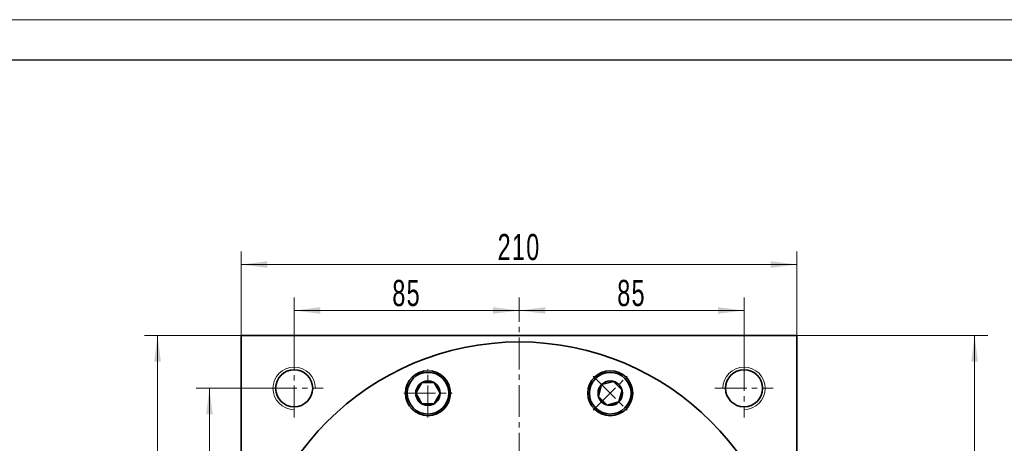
# Model space of a CAD drawing. Header units: millimetres. Extents: x 2102 to 3394, y 2082 to 2992.
# Tile 5 of 5: x 2767 to 3139, y 2832 to 2992. Entities that reach past the tile are written whole.
import ezdxf

# ---------------------------------------------------------------- set-up
doc = ezdxf.new("R2010")
doc.units = ezdxf.units.MM
doc.set_wipeout_variables(frame=1)
doc.linetypes.add('点画线', pattern=[18, 12, -2, 2, -2])
doc.layers.get('0').update_dxf_attribs({"lineweight": 35})
for name, color, linetype, lineweight in [('中心线层', 1, '点画线', 18), ('图框_外框线', 7, 'Continuous', 18), ('尺寸线层', 3, 'Continuous', 18), ('粗实线层', 7, 'Continuous', 35)]:
    doc.layers.add(name, color=color, linetype=linetype, lineweight=lineweight)
doc.styles.add('标准', font='txt', dxfattribs={"width": 0.667})
doc.dimstyles.new('a4-1-1.5', dxfattribs={"dimtxt": 4.5, "dimasz": 4.5, "dimexe": 2.25, "dimexo": 0, "dimgap": 0.75, "dimtad": 1, "dimdec": 3, "dimdsep": 46, "dimtxsty": '标准', "dimblk": '_CAXARROW', "dimcen": 0, "dimdle": 9, "dimazin": 2, "dimtfac": 0.707107, "dimtdec": 3, "dimtix": 1, "dimtmove": 2, "dimatfit": 3, "dimfxl": 0, "dimfrac": 2, "dimtolj": 1, "dimarcsym": 0})

# ---------------------------------------------------------------- blocks, each defined once
blk = doc.blocks.new('*X20')
at = {"layer": '尺寸线层', "linetype": 'Continuous'}
for points in [[(2850.35, 2899.31), (2860.25, 2900.55), (2860.25, 2898.07)], [(3060.35, 2899.31), (3050.45, 2900.55), (3050.45, 2898.07)]]:
    blk.add_hatch(color=0, dxfattribs=at).paths.add_polyline_path(points, flags=0)
at = {"layer": '尺寸线层', "color": 0, "linetype": 'Continuous'}
for p, q in [((2850.35, 2872.56), (2850.35, 2904.26)), ((3060.35, 2872.56), (3060.35, 2904.26)), ((2850.35, 2899.31), (3060.35, 2899.31))]:
    blk.add_line(p, q, dxfattribs=at)
at = {"layer": '尺寸线层', "color": 0, "insert": (2955.35, 2905.85), "char_height": 9.9, "width": 26.7416, "attachment_point": 5, "line_spacing_factor": 1.15057, "style": '标准'}
blk.add_mtext('\\T1.1;210', dxfattribs=at)
blk = doc.blocks.new('_CAXARROW')
blk.add_hatch(color=0).paths.add_polyline_path([(0, 0), (-1, 0.125), (-1, -0.125)], flags=0)
blk = doc.blocks.new('*X21')
at = {"layer": '尺寸线层', "linetype": 'Continuous'}
for points in [[(2818.73, 2872.56), (2817.49, 2862.66), (2819.97, 2862.66)], [(2818.73, 2662.56), (2817.49, 2672.46), (2819.97, 2672.46)]]:
    blk.add_hatch(color=0, dxfattribs=at).paths.add_polyline_path(points, flags=0)
at = {"layer": '尺寸线层', "color": 0, "linetype": 'Continuous'}
for p, q in [((2850.35, 2872.56), (2813.78, 2872.56)), ((2818.73, 2662.56), (2818.73, 2872.56)), ((2850.35, 2662.56), (2813.78, 2662.56))]:
    blk.add_line(p, q, dxfattribs=at)
at = {"layer": '尺寸线层', "color": 0, "insert": (2812.18, 2767.56), "char_height": 9.9, "width": 26.7416, "attachment_point": 5, "rotation": 90, "line_spacing_factor": 1.15057, "style": '标准'}
blk.add_mtext('\\T1.1;210', dxfattribs=at)
blk = doc.blocks.new('*X22')
at = {"layer": '尺寸线层', "linetype": 'Continuous'}
for points in [[(2870.35, 2881.94), (2880.25, 2883.18), (2880.25, 2880.71)], [(2955.35, 2881.94), (2945.45, 2883.18), (2945.45, 2880.71)]]:
    blk.add_hatch(color=0, dxfattribs=at).paths.add_polyline_path(points, flags=0)
at = {"layer": '尺寸线层', "color": 0, "linetype": 'Continuous'}
for p, q in [((2870.35, 2863.56), (2870.35, 2886.89)), ((2955.35, 2880.67), (2955.35, 2886.89)), ((2870.35, 2881.94), (2955.35, 2881.94))]:
    blk.add_line(p, q, dxfattribs=at)
at = {"layer": '尺寸线层', "color": 0, "insert": (2912.85, 2888.49), "char_height": 9.9, "width": 19.8, "attachment_point": 5, "line_spacing_factor": 1.15057, "style": '标准'}
blk.add_mtext('\\T1.1;85', dxfattribs=at)
blk = doc.blocks.new('*X23')
at = {"layer": '尺寸线层', "linetype": 'Continuous'}
for points in [[(2955.35, 2881.94), (2965.25, 2883.18), (2965.25, 2880.71)], [(3040.35, 2881.94), (3030.45, 2883.18), (3030.45, 2880.71)]]:
    blk.add_hatch(color=0, dxfattribs=at).paths.add_polyline_path(points, flags=0)
at = {"layer": '尺寸线层', "color": 0, "linetype": 'Continuous'}
for p, q in [((2955.35, 2880.67), (2955.35, 2886.89)), ((3040.35, 2863.56), (3040.35, 2886.89)), ((2955.35, 2881.94), (3040.35, 2881.94))]:
    blk.add_line(p, q, dxfattribs=at)
at = {"layer": '尺寸线层', "color": 0, "insert": (2997.85, 2888.49), "char_height": 9.9, "width": 19.8, "attachment_point": 5, "line_spacing_factor": 1.15057, "style": '标准'}
blk.add_mtext('\\T1.1;85', dxfattribs=at)
blk = doc.blocks.new('*X24')
at = {"layer": '尺寸线层', "linetype": 'Continuous'}
for points in [[(2838.32, 2852.56), (2837.09, 2842.66), (2839.56, 2842.66)], [(2838.32, 2767.56), (2837.09, 2777.46), (2839.56, 2777.46)]]:
    blk.add_hatch(color=0, dxfattribs=at).paths.add_polyline_path(points, flags=0)
at = {"layer": '尺寸线层', "color": 0, "linetype": 'Continuous'}
for p, q in [((2859.35, 2852.56), (2833.37, 2852.56)), ((2838.32, 2767.56), (2838.32, 2852.56)), ((2847.35, 2767.56), (2833.37, 2767.56))]:
    blk.add_line(p, q, dxfattribs=at)
at = {"layer": '尺寸线层', "color": 0, "insert": (2831.78, 2810.06), "char_height": 9.9, "width": 19.8, "attachment_point": 5, "rotation": 90, "line_spacing_factor": 1.15057, "style": '标准'}
blk.add_mtext('\\T1.1;85', dxfattribs=at)
blk = doc.blocks.new('*X27')
at = {"layer": '尺寸线层', "linetype": 'Continuous'}
for points in [[(3127.48, 2872.56), (3126.24, 2862.66), (3128.71, 2862.66)], [(3127.48, 2529.56), (3126.24, 2539.46), (3128.71, 2539.46)]]:
    blk.add_hatch(color=0, dxfattribs=at).paths.add_polyline_path(points, flags=0)
at = {"layer": '尺寸线层', "color": 0, "linetype": 'Continuous'}
for p, q in [((3060.35, 2872.56), (3132.43, 2872.56)), ((3127.48, 2529.56), (3127.48, 2872.56)), ((3050.35, 2529.56), (3132.43, 2529.56))]:
    blk.add_line(p, q, dxfattribs=at)
at = {"layer": '尺寸线层', "color": 0, "insert": (3120.93, 2701.06), "char_height": 9.9, "width": 25.8135, "attachment_point": 5, "rotation": 90, "line_spacing_factor": 1.15057, "style": '标准'}
blk.add_mtext('\\T1.1;343', dxfattribs=at)
blk = doc.blocks.new('*X30')
at = {"layer": '中心线层', "linetype": '点画线', "lineweight": 18}
for p, q in [((0, -9.12), (0, 9.12)), ((-9.12, 0), (9.12, 0))]:
    blk.add_line(p, q, dxfattribs=at)
at = {"layer": '粗实线层'}
for p, q in [((-4.62, 0), (-2.31, 4)), ((-2.31, 4), (2.31, 4)), ((4.62, 0), (2.31, 4)), ((4.62, 0), (2.31, 4)), ((-4.62, 0), (-2.31, -4)), ((4.62, 0), (2.31, -4)), ((-2.31, -4), (2.31, -4))]:
    blk.add_line(p, q, dxfattribs=at)
blk.add_circle((0, 0), 4.62, dxfattribs=at)
for start, end in [(0, 180), (180, 360)]:
    blk.add_arc((0, 0), 7.87, start, end, dxfattribs=at)

msp = doc.modelspace()

# ---------------------------------------------------------------- linework, layer by layer
at = {"layer": '中心线层', "lineweight": 0}
msp.add_line((2955.3515, 2517.718), (2955.3515, 2880.6651), dxfattribs=at)
at = {"layer": '中心线层'}
for p, q in [((2870.3515, 2841.5564), (2870.3515, 2863.5564)), ((3040.3515, 2863.5564), (3040.3515, 2841.5564)), ((2859.3515, 2852.5564), (2881.3515, 2852.5564)), ((3029.3515, 2852.5564), (3051.3515, 2852.5564))]:
    msp.add_line(p, q, dxfattribs=at)
at = {"layer": '粗实线层'}
for p, q in [((2850.3515, 2662.5564), (2850.3515, 2872.5564)), ((2850.3515, 2872.5564), (3060.3515, 2872.5564)), ((3060.3515, 2662.5564), (3060.3515, 2872.5564))]:
    msp.add_line(p, q, dxfattribs=at)
for centre, radius in [((2955.3515, 2767.5564), 102.5), ((2870.3515, 2852.5564), 7), ((2920.91, 2850.7056), 8.5), ((2989.793, 2850.7056), 8.5), ((3040.3515, 2852.5564), 7)]:
    msp.add_circle(centre, radius, dxfattribs=at)
at = {"layer": '粗实线层', "lineweight": 18}
for centre, start, end in [((2870.3515, 2852.5564), 0, 270), ((3040.3515, 2852.5564), 270, 180)]:
    msp.add_arc(centre, 8, start, end, dxfattribs=at)

# ---------------------------------------------------------------- dimensions: what is measured, and where the dimension line sits
at = {"layer": '尺寸线层'}
for base, p1, p2, picture, middle in [((3060.3515, 2899.3079), (2850.3515, 2872.5564), (3060.3515, 2872.5564), '*X20', (2955.3515, 2905.8544)), ((2955.3515, 2881.9425), (2870.3515, 2863.5564), (2955.3515, 2880.6651), '*X22', (2912.8515, 2888.489)), ((3040.3515, 2881.9425), (2955.3515, 2880.6651), (3040.3515, 2863.5564), '*X23', (2997.8515, 2888.489))]:
    dim = msp.add_linear_dim(base=base, p1=p1, p2=p2, dimstyle='a4-1-1.5', override={"dimsah": 1, "dimtfill": 1, "dimtzin": 8}, dxfattribs=at)
    dim.commit()
    dim.dimension.update_dxf_attribs({"geometry": picture, "text_midpoint": middle})
for base, p1, p2, picture, middle in [((2818.7296, 2872.5564), (2850.3515, 2662.5564), (2850.3515, 2872.5564), '*X21', (2812.1831, 2767.5564)), ((3127.4773, 2872.5564), (3050.3515, 2529.5564), (3060.3515, 2872.5564), '*X27', (3120.9308, 2701.0564)), ((2838.324, 2852.5564), (2847.3515, 2767.5564), (2859.3515, 2852.5564), '*X24', (2831.7775, 2810.0564))]:
    dim = msp.add_linear_dim(base=base, p1=p1, p2=p2, angle=90, dimstyle='a4-1-1.5', override={"dimsah": 1, "dimtfill": 1, "dimtzin": 8}, dxfattribs=at)
    dim.commit()
    dim.dimension.update_dxf_attribs({"geometry": picture, "text_midpoint": middle})

# ---------------------------------------------------------------- next in the draw order: wipeouts: each hides what was drawn before it
for points in [[(2928.775, 2850.7056), (2928.7749, 2850.7458), (2928.7746, 2850.7861), (2928.7741, 2850.8263), (2928.7734, 2850.8665), (2928.7724, 2850.9068), (2928.7713, 2850.947), (2928.77, 2850.9872), (2928.7684, 2851.0275), (2928.7667, 2851.0677), (2928.7647, 2851.1079), (2928.7626, 2851.148), (2928.7602, 2851.1882), (2928.7576, 2851.2284), (2928.7548, 2851.2685), (2928.7519, 2851.3087), (2928.7487, 2851.3488), (2928.7453, 2851.3889), (2928.7417, 2851.429), (2928.7379, 2851.469), (2928.7339, 2851.5091), (2928.7296, 2851.5491), (2928.7252, 2851.5891), (2928.7206, 2851.6291), (2928.7158, 2851.6691), (2928.7107, 2851.709), (2928.7055, 2851.7489), (2928.7001, 2851.7888), (2928.6944, 2851.8286), (2928.6886, 2851.8684), (2928.6825, 2851.9082), (2928.6825, 2851.9082), (2928.617, 2852.2739), (2928.5344, 2852.6362), (2928.4347, 2852.9941), (2928.3182, 2853.3469), (2928.1852, 2853.6938), (2928.036, 2854.034), (2927.8709, 2854.3668), (2927.6902, 2854.6915), (2927.4944, 2855.0072), (2927.2839, 2855.3134), (2927.0592, 2855.6092), (2926.8207, 2855.8942), (2926.5691, 2856.1675), (2926.3049, 2856.4287), (2926.0286, 2856.677), (2925.7409, 2856.9121), (2925.4424, 2857.1333), (2925.1338, 2857.3402), (2924.8157, 2857.5323), (2924.489, 2857.7091), (2924.1542, 2857.8703), (2923.8123, 2858.0155), (2923.4638, 2858.1444), (2923.1097, 2858.2567), (2922.7506, 2858.3522), (2922.3874, 2858.4306), (2922.021, 2858.4917), (2921.652, 2858.5355), (2921.2814, 2858.5618), (2920.91, 2858.5706), (2920.91, 2858.5706), (2920.5386, 2858.5618), (2920.168, 2858.5355), (2919.799, 2858.4917), (2919.4326, 2858.4306), (2919.0694, 2858.3522), (2918.7104, 2858.2567), (2918.3562, 2858.1444), (2918.0078, 2858.0155), (2917.6658, 2857.8703), (2917.331, 2857.7091), (2917.0043, 2857.5323), (2916.6863, 2857.3402), (2916.3777, 2857.1333), (2916.0792, 2856.9121), (2915.7914, 2856.677), (2915.5152, 2856.4287), (2915.2509, 2856.1675), (2914.9993, 2855.8942), (2914.7608, 2855.6092), (2914.5361, 2855.3134), (2914.3256, 2855.0072), (2914.1298, 2854.6915), (2913.9492, 2854.3668), (2913.784, 2854.034), (2913.6348, 2853.6938), (2913.5018, 2853.3469), (2913.3853, 2852.9941), (2913.2856, 2852.6362), (2913.203, 2852.2739), (2913.1375, 2851.9082), (2913.1375, 2851.9082), (2913.1314, 2851.8684), (2913.1256, 2851.8286), (2913.12, 2851.7888), (2913.1145, 2851.7489), (2913.1093, 2851.709), (2913.1042, 2851.6691), (2913.0994, 2851.6291), (2913.0948, 2851.5891), (2913.0904, 2851.5491), (2913.0862, 2851.5091), (2913.0822, 2851.469), (2913.0783, 2851.429), (2913.0747, 2851.3889), (2913.0714, 2851.3488), (2913.0682, 2851.3087), (2913.0652, 2851.2685), (2913.0624, 2851.2284), (2913.0598, 2851.1882), (2913.0575, 2851.148), (2913.0553, 2851.1079), (2913.0533, 2851.0677), (2913.0516, 2851.0275), (2913.0501, 2850.9872), (2913.0487, 2850.947), (2913.0476, 2850.9068), (2913.0467, 2850.8665), (2913.0459, 2850.8263), (2913.0454, 2850.7861), (2913.0451, 2850.7458), (2913.045, 2850.7056), (2913.045, 2850.7056), (2913.0558, 2850.2939), (2913.0881, 2849.8835), (2913.1418, 2849.4752), (2913.2169, 2849.0703), (2913.313, 2848.67), (2913.4299, 2848.2752), (2913.5674, 2847.887), (2913.725, 2847.5066), (2913.9022, 2847.1349), (2914.0987, 2846.7731), (2914.3139, 2846.422), (2914.5471, 2846.0826), (2914.7978, 2845.756), (2915.0652, 2845.4429), (2915.3486, 2845.1442), (2915.6473, 2844.8607), (2915.9604, 2844.5933), (2916.2871, 2844.3427), (2916.6264, 2844.1094), (2916.9775, 2843.8943), (2917.3394, 2843.6978), (2917.711, 2843.5205), (2918.0914, 2843.363), (2918.4796, 2843.2255), (2918.8744, 2843.1086), (2919.2748, 2843.0124), (2919.6797, 2842.9374), (2920.0879, 2842.8837), (2920.4984, 2842.8514), (2920.91, 2842.8406), (2920.91, 2842.8406), (2921.3216, 2842.8514), (2921.7321, 2842.8837), (2922.1404, 2842.9374), (2922.5452, 2843.0124), (2922.9456, 2843.1086), (2923.3404, 2843.2255), (2923.7286, 2843.363), (2924.109, 2843.5205), (2924.4806, 2843.6978), (2924.8425, 2843.8943), (2925.1936, 2844.1094), (2925.5329, 2844.3427), (2925.8596, 2844.5933), (2926.1727, 2844.8607), (2926.4714, 2845.1442), (2926.7548, 2845.4429), (2927.0223, 2845.756), (2927.2729, 2846.0826), (2927.5062, 2846.422), (2927.7213, 2846.7731), (2927.9178, 2847.1349), (2928.095, 2847.5066), (2928.2526, 2847.887), (2928.3901, 2848.2752), (2928.507, 2848.67), (2928.6031, 2849.0703), (2928.6782, 2849.4752), (2928.7319, 2849.8835), (2928.7642, 2850.2939)], [(2995.3544, 2845.1442), (2995.3828, 2845.1727), (2995.411, 2845.2014), (2995.4391, 2845.2302), (2995.4671, 2845.2592), (2995.4949, 2845.2883), (2995.5225, 2845.3175), (2995.55, 2845.3469), (2995.5774, 2845.3764), (2995.6046, 2845.4061), (2995.6316, 2845.4359), (2995.6585, 2845.4659), (2995.6852, 2845.4959), (2995.7118, 2845.5262), (2995.7382, 2845.5565), (2995.7645, 2845.587), (2995.7906, 2845.6176), (2995.8166, 2845.6484), (2995.8424, 2845.6793), (2995.868, 2845.7103), (2995.8935, 2845.7415), (2995.9188, 2845.7727), (2995.944, 2845.8041), (2995.969, 2845.8357), (2995.9938, 2845.8673), (2996.0185, 2845.8991), (2996.043, 2845.9311), (2996.0674, 2845.9631), (2996.0915, 2845.9953), (2996.1156, 2846.0276), (2996.1394, 2846.06), (2996.1394, 2846.06), (2996.3517, 2846.3649), (2996.5494, 2846.6795), (2996.732, 2847.003), (2996.8991, 2847.3348), (2997.0504, 2847.6742), (2997.1854, 2848.0203), (2997.304, 2848.3724), (2997.4058, 2848.7297), (2997.4906, 2849.0914), (2997.5582, 2849.4568), (2997.6086, 2849.8249), (2997.6414, 2850.1949), (2997.6568, 2850.5661), (2997.6546, 2850.9377), (2997.6349, 2851.3087), (2997.5976, 2851.6783), (2997.543, 2852.0458), (2997.4711, 2852.4103), (2997.382, 2852.771), (2997.276, 2853.1271), (2997.1533, 2853.4778), (2997.0141, 2853.8223), (2996.8589, 2854.1598), (2996.6879, 2854.4896), (2996.5015, 2854.811), (2996.3001, 2855.1233), (2996.0842, 2855.4256), (2995.8543, 2855.7175), (2995.6109, 2855.9981), (2995.3544, 2856.267), (2995.3544, 2856.267), (2995.0856, 2856.5234), (2994.8049, 2856.7668), (2994.5131, 2856.9968), (2994.2107, 2857.2127), (2993.8985, 2857.414), (2993.5771, 2857.6004), (2993.2473, 2857.7714), (2992.9097, 2857.9267), (2992.5652, 2858.0658), (2992.2146, 2858.1885), (2991.8585, 2858.2945), (2991.4978, 2858.3836), (2991.1333, 2858.4555), (2990.7658, 2858.5102), (2990.3961, 2858.5474), (2990.0251, 2858.5671), (2989.6536, 2858.5693), (2989.2824, 2858.554), (2988.9123, 2858.5211), (2988.5442, 2858.4708), (2988.1789, 2858.4032), (2987.8172, 2858.3183), (2987.4599, 2858.2165), (2987.1078, 2858.098), (2986.7616, 2857.9629), (2986.4223, 2857.8117), (2986.0905, 2857.6445), (2985.7669, 2857.4619), (2985.4523, 2857.2643), (2985.1474, 2857.052), (2985.1474, 2857.052), (2985.115, 2857.0281), (2985.0827, 2857.0041), (2985.0506, 2856.9799), (2985.0185, 2856.9556), (2984.9866, 2856.931), (2984.9548, 2856.9064), (2984.9231, 2856.8815), (2984.8916, 2856.8565), (2984.8602, 2856.8314), (2984.8289, 2856.806), (2984.7978, 2856.7806), (2984.7667, 2856.7549), (2984.7358, 2856.7291), (2984.7051, 2856.7032), (2984.6745, 2856.677), (2984.644, 2856.6508), (2984.6136, 2856.6244), (2984.5834, 2856.5978), (2984.5533, 2856.571), (2984.5234, 2856.5441), (2984.4936, 2856.5171), (2984.4639, 2856.4899), (2984.4344, 2856.4626), (2984.405, 2856.4351), (2984.3757, 2856.4074), (2984.3466, 2856.3796), (2984.3177, 2856.3517), (2984.2888, 2856.3236), (2984.2602, 2856.2954), (2984.2316, 2856.267), (2984.2316, 2856.267), (2983.9482, 2855.9683), (2983.6808, 2855.6552), (2983.4301, 2855.3285), (2983.1969, 2854.9892), (2982.9817, 2854.6381), (2982.7853, 2854.2762), (2982.608, 2853.9046), (2982.4504, 2853.5241), (2982.313, 2853.136), (2982.196, 2852.7412), (2982.0999, 2852.3408), (2982.0249, 2851.9359), (2981.9711, 2851.5277), (2981.9388, 2851.1172), (2981.928, 2850.7056), (2981.9388, 2850.2939), (2981.9711, 2849.8835), (2982.0249, 2849.4752), (2982.0999, 2849.0703), (2982.196, 2848.67), (2982.313, 2848.2752), (2982.4504, 2847.887), (2982.608, 2847.5066), (2982.7853, 2847.1349), (2982.9817, 2846.7731), (2983.1969, 2846.422), (2983.4301, 2846.0826), (2983.6808, 2845.756), (2983.9482, 2845.4429), (2984.2316, 2845.1442), (2984.2316, 2845.1442), (2984.5303, 2844.8607), (2984.8434, 2844.5933), (2985.1701, 2844.3427), (2985.5094, 2844.1094), (2985.8605, 2843.8943), (2986.2224, 2843.6978), (2986.594, 2843.5205), (2986.9745, 2843.363), (2987.3626, 2843.2255), (2987.7574, 2843.1086), (2988.1578, 2843.0124), (2988.5627, 2842.9374), (2988.9709, 2842.8837), (2989.3814, 2842.8514), (2989.793, 2842.8406), (2990.2046, 2842.8514), (2990.6151, 2842.8837), (2991.0234, 2842.9374), (2991.4283, 2843.0124), (2991.8286, 2843.1086), (2992.2234, 2843.2255), (2992.6116, 2843.363), (2992.992, 2843.5205), (2993.3637, 2843.6978), (2993.7255, 2843.8943), (2994.0766, 2844.1094), (2994.416, 2844.3427), (2994.7426, 2844.5933), (2995.0557, 2844.8607)]]:
    msp.add_wipeout(points).dxf.layer = '粗实线层'

# ---------------------------------------------------------------- next in the draw order: linework, layer by layer
at = {"layer": '图框_外框线', "color": 3}
msp.add_lwpolyline([(2108.1143, 2082.2006), (3394.3853, 2082.2006), (3394.3853, 2991.7779), (2108.1143, 2991.7779)], close=True, dxfattribs=at)
at = {"layer": '图框_外框线', "color": 3, "lineweight": 25}
msp.add_lwpolyline([(2184.678, 2097.5134), (3379.0725, 2097.5134), (3379.0725, 2976.4652), (2184.678, 2976.4652)], close=True, dxfattribs=at)

# ---------------------------------------------------------------- next in the draw order: block references
at = {"layer": '粗实线层', "rotation": 315.0000000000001}
msp.add_blockref('*X30', (2989.793, 2850.7056), dxfattribs=at)
at = {"layer": '粗实线层'}
msp.add_blockref('*X30', (2920.91, 2850.7056), dxfattribs=at)

doc.saveas('drawing.dxf')
